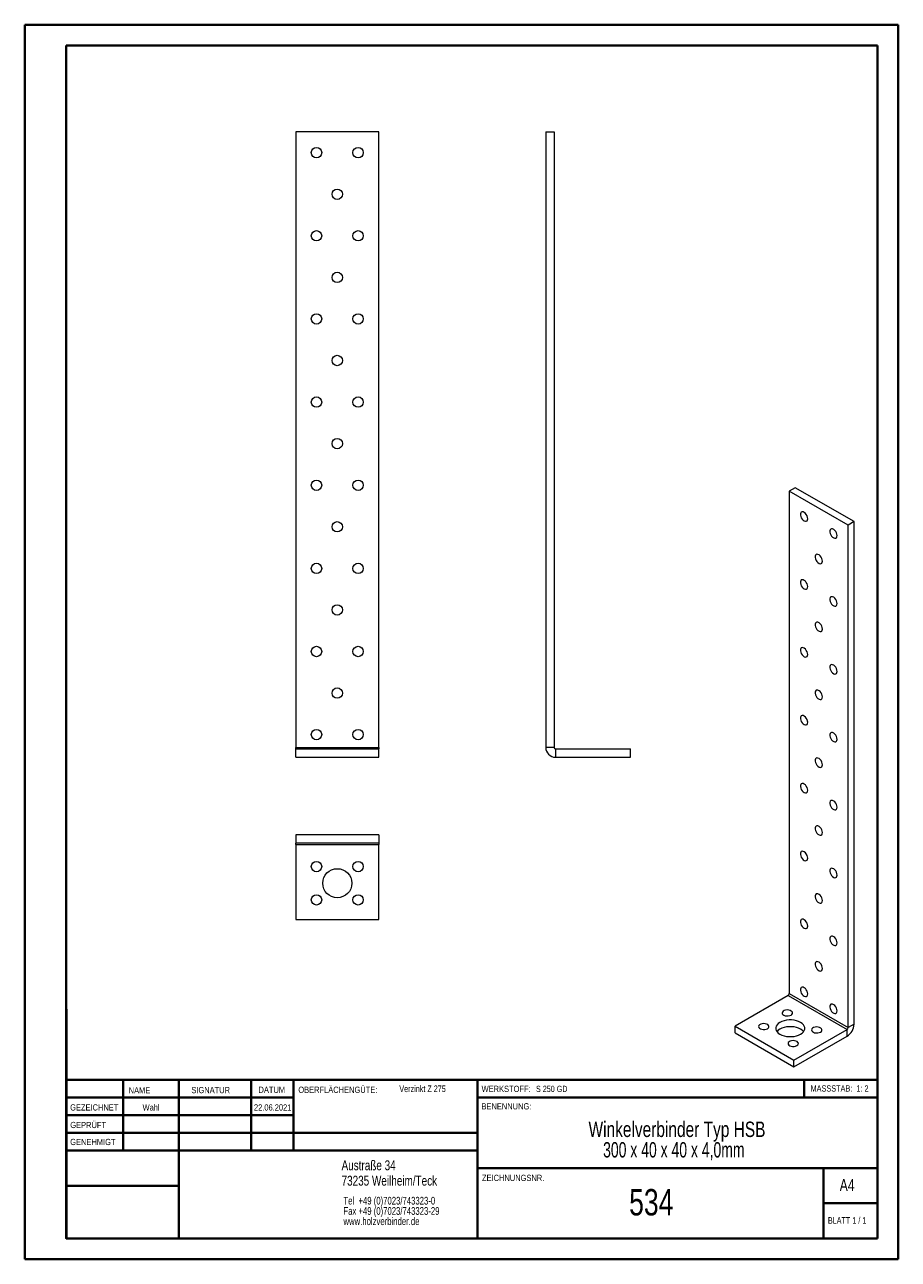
# Model space of a CAD drawing. Header units: millimetres. Extents: x 0 to 210, y 0 to 297.
import ezdxf

# ---------------------------------------------------------------- set-up
doc = ezdxf.new("R2010")
doc.units = ezdxf.units.MM
doc.styles.add('SLDTEXTSTYLE0', font='TXT', dxfattribs={"width": 0.75})
doc.styles.add('SLDTEXTSTYLE1', font='TXT', dxfattribs={"width": 0.681818})
doc.styles.add('SLDTEXTSTYLE2', font='TXT', dxfattribs={"width": 0.7})
doc.styles.add('SLDTEXTSTYLE3', font='TXT', dxfattribs={"width": 0.6875})
doc.styles.add('SLDTEXTSTYLE4', font='TXT', dxfattribs={"width": 0.678571})

# ---------------------------------------------------------------- blocks, each defined once
blk = doc.blocks.new('SW_NOTE_0')
at = {"color": 0, "linetype": 'Continuous', "lineweight": 0, "char_height": 1.8521, "attachment_point": 1, "style": 'SLDTEXTSTYLE0'}
for s, insert in [('Tel  +49 (0)7023/743323-0', (0, 2.39)), ('Fax +49 (0)7023/743323-29', (0, -0.08)), ('www.holzverbinder.de', (0, -2.55))]:
    blk.add_mtext(s, dxfattribs=dict(at, insert=insert))
blk = doc.blocks.new('SW_NOTE_1')
at = {"color": 0, "linetype": 'Continuous', "lineweight": 0, "char_height": 3.7042, "attachment_point": 2}
for s, insert, style in [('Winkelverbinder Typ HSB', (28.82, 4.77), 'SLDTEXTSTYLE0'), ('300 x 40 x 40 x 4,0mm', (28.06, -0.16), 'SLDTEXTSTYLE4')]:
    blk.add_mtext(s, dxfattribs=dict(at, insert=insert, style=style))

msp = doc.modelspace()

# ---------------------------------------------------------------- linework, layer by layer
at = {"color": 7, "linetype": 'Continuous', "lineweight": 40}
for p, q in [((0.08, 0.21), (0.08, 297.21)), ((0.08, 297.21), (210.08, 297.21)), ((210.08, 0.21), (210.08, 297.21)), ((210.08, 292.21), (210.08, 297.21)), ((10.08, 292.21), (205.08, 292.21)), ((10.08, 5.21), (10.08, 292.21)), ((205.08, 5.21), (205.08, 292.21)), ((10.11, 60.37), (10.11, 5.12)), ((205.08, 43.37), (10.11, 43.37)), ((23.71, 43.37), (23.71, 26.37)), ((37.1, 43.37), (37.1, 5.12)), ((54.51, 43.37), (54.51, 26.37)), ((64.71, 26.37), (64.71, 43.37)), ((108.91, 43.37), (108.91, 5.12)), ((187.47, 39.12), (187.47, 43.37)), ((64.71, 39.1), (10.11, 39.1)), ((205.08, 39.12), (108.91, 39.12)), ((64.71, 34.87), (10.11, 34.87)), ((108.91, 30.62), (10.11, 30.62)), ((108.91, 26.37), (10.11, 26.37)), ((108.91, 22.12), (205.08, 22.12)), ((192.08, 5.21), (192.08, 22.21)), ((37.1, 17.87), (10.11, 17.87)), ((10.11, 13.71), (10.08, 13.71)), ((205.08, 13.71), (192.08, 13.71)), ((10.11, 9.46), (10.08, 9.46)), ((10.08, 5.21), (205.08, 5.21)), ((205.08, 5.21), (180.99, 5.21)), ((0.08, 0.21), (210.08, 0.21))]:
    msp.add_line(p, q, dxfattribs=at)
at = {"color": 7, "linetype": 'Continuous', "lineweight": 15}
for p, q in [((65.22, 271.43), (65.22, 123.37)), ((85.22, 271.43), (65.22, 271.43)), ((85.22, 123.37), (85.22, 271.43)), ((125.32, 271.43), (127.32, 271.43)), ((125.32, 271.43), (125.32, 123.37)), ((127.32, 271.43), (127.32, 123.37)), ((185.29, 185.83), (183.88, 185.01)), ((198.02, 176.85), (183.88, 185.01)), ((183.88, 185.01), (183.88, 64.12)), ((199.44, 177.67), (185.29, 185.83)), ((199.44, 177.67), (198.02, 176.85)), ((198.02, 55.96), (198.02, 176.85)), ((199.44, 56.77), (199.44, 177.67)), ((65.22, 123.37), (85.22, 123.37)), ((65.22, 123), (65.22, 123.37)), ((65.22, 123), (85.22, 123)), ((65.22, 121), (65.22, 123)), ((85.22, 123.37), (85.22, 123)), ((85.22, 121), (85.22, 123)), ((127.32, 123.37), (125.32, 123.37)), ((127.69, 123), (127.69, 121)), ((127.69, 123), (145.74, 123)), ((145.74, 121), (145.74, 123)), ((65.22, 121), (85.22, 121)), ((127.69, 121), (145.74, 121)), ((65.22, 102.35), (65.22, 100.35)), ((85.22, 102.35), (65.22, 102.35)), ((85.22, 102.35), (85.22, 100.35)), ((85.22, 100.35), (65.22, 100.35)), ((65.22, 99.99), (65.22, 100.35)), ((65.22, 99.99), (85.22, 99.99)), ((65.22, 99.99), (65.22, 81.93)), ((85.22, 100.35), (85.22, 99.99)), ((85.22, 81.93), (85.22, 99.99)), ((65.22, 81.93), (85.22, 81.93)), ((183.62, 63.67), (170.85, 56.3)), ((183.62, 63.67), (197.76, 55.51)), ((183.88, 64.12), (198.02, 55.96)), ((199.44, 56.77), (198.02, 55.96)), ((170.85, 54.67), (170.85, 56.3)), ((170.85, 56.3), (184.99, 48.14)), ((170.85, 54.67), (184.99, 46.5)), ((184.99, 48.14), (197.76, 55.51)), ((184.99, 46.5), (197.76, 53.87)), ((197.76, 53.87), (197.76, 55.51)), ((184.99, 46.5), (184.99, 48.14))]:
    msp.add_line(p, q, dxfattribs=at)
at = {"color": 7, "linetype": 'Continuous', "lineweight": 0}
for p, q in [((64.71, 39.12), (10.11, 39.12)), ((23.71, 5.21), (23.71, 5.12)), ((54.51, 5.21), (54.51, 5.12))]:
    msp.add_line(p, q, dxfattribs=at)
at = {"color": 7, "linetype": 'Continuous', "lineweight": 15, "flags": 128}
for points in [[(188.3, 178.38), (188.26, 178.7), (188.14, 179.04), (187.97, 179.37), (187.74, 179.65), (187.48, 179.87), (187.22, 180), (186.97, 180.03), (186.77, 179.96), (186.62, 179.79), (186.54, 179.55), (186.54, 179.24), (186.62, 178.91), (186.77, 178.57), (186.97, 178.26), (187.22, 178.01), (187.48, 177.83), (187.74, 177.75), (187.97, 177.77), (188.14, 177.89), (188.26, 178.1), (188.3, 178.38)], [(195.37, 174.3), (195.33, 174.62), (195.22, 174.96), (195.04, 175.29), (194.81, 175.57), (194.55, 175.79), (194.29, 175.92), (194.04, 175.95), (193.84, 175.88), (193.69, 175.71), (193.61, 175.46), (193.61, 175.16), (193.69, 174.82), (193.84, 174.49), (194.04, 174.18), (194.29, 173.93), (194.55, 173.75), (194.81, 173.67), (195.04, 173.69), (195.22, 173.81), (195.33, 174.02), (195.37, 174.3)], [(191.83, 168.17), (191.79, 168.5), (191.68, 168.84), (191.5, 169.16), (191.27, 169.45), (191.02, 169.66), (190.75, 169.79), (190.51, 169.82), (190.3, 169.75), (190.15, 169.59), (190.08, 169.34), (190.08, 169.04), (190.15, 168.7), (190.3, 168.36), (190.51, 168.05), (190.75, 167.8), (191.02, 167.63), (191.27, 167.55), (191.5, 167.57), (191.68, 167.69), (191.79, 167.89), (191.83, 168.17)], [(188.3, 162.05), (188.26, 162.37), (188.14, 162.71), (187.97, 163.04), (187.74, 163.32), (187.48, 163.54), (187.22, 163.67), (186.97, 163.7), (186.77, 163.63), (186.62, 163.46), (186.54, 163.22), (186.54, 162.91), (186.62, 162.58), (186.77, 162.24), (186.97, 161.93), (187.22, 161.68), (187.48, 161.5), (187.74, 161.42), (187.97, 161.44), (188.14, 161.56), (188.26, 161.77), (188.3, 162.05)], [(195.37, 157.97), (195.33, 158.29), (195.22, 158.63), (195.04, 158.96), (194.81, 159.24), (194.55, 159.46), (194.29, 159.59), (194.04, 159.62), (193.84, 159.55), (193.69, 159.38), (193.61, 159.13), (193.61, 158.83), (193.69, 158.49), (193.84, 158.16), (194.04, 157.85), (194.29, 157.6), (194.55, 157.42), (194.81, 157.34), (195.04, 157.36), (195.22, 157.48), (195.33, 157.69), (195.37, 157.97)], [(191.83, 151.84), (191.79, 152.17), (191.68, 152.51), (191.5, 152.83), (191.27, 153.12), (191.02, 153.33), (190.75, 153.46), (190.51, 153.49), (190.3, 153.42), (190.15, 153.25), (190.08, 153.01), (190.08, 152.7), (190.15, 152.37), (190.3, 152.03), (190.51, 151.72), (190.75, 151.47), (191.02, 151.3), (191.27, 151.22), (191.5, 151.24), (191.68, 151.36), (191.79, 151.56), (191.83, 151.84)], [(188.3, 145.72), (188.26, 146.04), (188.14, 146.38), (187.97, 146.71), (187.74, 146.99), (187.48, 147.21), (187.22, 147.34), (186.97, 147.37), (186.77, 147.3), (186.62, 147.13), (186.54, 146.88), (186.54, 146.58), (186.62, 146.24), (186.77, 145.91), (186.97, 145.6), (187.22, 145.35), (187.48, 145.17), (187.74, 145.09), (187.97, 145.11), (188.14, 145.23), (188.26, 145.44), (188.3, 145.72)], [(195.37, 141.64), (195.33, 141.96), (195.22, 142.3), (195.04, 142.63), (194.81, 142.91), (194.55, 143.13), (194.29, 143.25), (194.04, 143.28), (193.84, 143.21), (193.69, 143.05), (193.61, 142.8), (193.61, 142.5), (193.69, 142.16), (193.84, 141.83), (194.04, 141.52), (194.29, 141.26), (194.55, 141.09), (194.81, 141.01), (195.04, 141.03), (195.22, 141.15), (195.33, 141.36), (195.37, 141.64)], [(191.83, 135.51), (191.79, 135.83), (191.68, 136.17), (191.5, 136.5), (191.27, 136.79), (191.02, 137), (190.75, 137.13), (190.51, 137.16), (190.3, 137.09), (190.15, 136.92), (190.08, 136.68), (190.08, 136.37), (190.15, 136.04), (190.3, 135.7), (190.51, 135.39), (190.75, 135.14), (191.02, 134.97), (191.27, 134.88), (191.5, 134.91), (191.68, 135.02), (191.79, 135.23), (191.83, 135.51)], [(188.3, 129.39), (188.26, 129.71), (188.14, 130.05), (187.97, 130.38), (187.74, 130.66), (187.48, 130.88), (187.22, 131.01), (186.97, 131.04), (186.77, 130.97), (186.62, 130.8), (186.54, 130.55), (186.54, 130.25), (186.62, 129.91), (186.77, 129.58), (186.97, 129.27), (187.22, 129.02), (187.48, 128.84), (187.74, 128.76), (187.97, 128.78), (188.14, 128.9), (188.26, 129.11), (188.3, 129.39)], [(195.37, 125.3), (195.33, 125.63), (195.22, 125.97), (195.04, 126.29), (194.81, 126.58), (194.55, 126.79), (194.29, 126.92), (194.04, 126.95), (193.84, 126.88), (193.69, 126.72), (193.61, 126.47), (193.61, 126.17), (193.69, 125.83), (193.84, 125.49), (194.04, 125.19), (194.29, 124.93), (194.55, 124.76), (194.81, 124.68), (195.04, 124.7), (195.22, 124.82), (195.33, 125.03), (195.37, 125.3)], [(191.83, 119.18), (191.79, 119.5), (191.68, 119.84), (191.5, 120.17), (191.27, 120.45), (191.02, 120.67), (190.75, 120.8), (190.51, 120.83), (190.3, 120.76), (190.15, 120.59), (190.08, 120.35), (190.08, 120.04), (190.15, 119.71), (190.3, 119.37), (190.51, 119.06), (190.75, 118.81), (191.02, 118.63), (191.27, 118.55), (191.5, 118.57), (191.68, 118.69), (191.79, 118.9), (191.83, 119.18)], [(188.3, 113.06), (188.26, 113.38), (188.14, 113.72), (187.97, 114.05), (187.74, 114.33), (187.48, 114.55), (187.22, 114.67), (186.97, 114.71), (186.77, 114.63), (186.62, 114.47), (186.54, 114.22), (186.54, 113.92), (186.62, 113.58), (186.77, 113.25), (186.97, 112.94), (187.22, 112.68), (187.48, 112.51), (187.74, 112.43), (187.97, 112.45), (188.14, 112.57), (188.26, 112.78), (188.3, 113.06)], [(195.37, 108.97), (195.33, 109.3), (195.22, 109.64), (195.04, 109.96), (194.81, 110.25), (194.55, 110.46), (194.29, 110.59), (194.04, 110.62), (193.84, 110.55), (193.69, 110.39), (193.61, 110.14), (193.61, 109.84), (193.69, 109.5), (193.84, 109.16), (194.04, 108.86), (194.29, 108.6), (194.55, 108.43), (194.81, 108.35), (195.04, 108.37), (195.22, 108.49), (195.33, 108.7), (195.37, 108.97)], [(191.83, 102.85), (191.79, 103.17), (191.68, 103.51), (191.5, 103.84), (191.27, 104.12), (191.02, 104.34), (190.75, 104.47), (190.51, 104.5), (190.3, 104.43), (190.15, 104.26), (190.08, 104.02), (190.08, 103.71), (190.15, 103.38), (190.3, 103.04), (190.51, 102.73), (190.75, 102.48), (191.02, 102.3), (191.27, 102.22), (191.5, 102.24), (191.68, 102.36), (191.79, 102.57), (191.83, 102.85)], [(188.3, 96.73), (188.26, 97.05), (188.14, 97.39), (187.97, 97.72), (187.74, 98), (187.48, 98.22), (187.22, 98.34), (186.97, 98.37), (186.77, 98.3), (186.62, 98.14), (186.54, 97.89), (186.54, 97.59), (186.62, 97.25), (186.77, 96.92), (186.97, 96.61), (187.22, 96.35), (187.48, 96.18), (187.74, 96.1), (187.97, 96.12), (188.14, 96.24), (188.26, 96.45), (188.3, 96.73)], [(195.37, 92.64), (195.33, 92.97), (195.22, 93.31), (195.04, 93.63), (194.81, 93.92), (194.55, 94.13), (194.29, 94.26), (194.04, 94.29), (193.84, 94.22), (193.69, 94.06), (193.61, 93.81), (193.61, 93.51), (193.69, 93.17), (193.84, 92.83), (194.04, 92.52), (194.29, 92.27), (194.55, 92.1), (194.81, 92.02), (195.04, 92.04), (195.22, 92.16), (195.33, 92.37), (195.37, 92.64)], [(191.83, 86.52), (191.79, 86.84), (191.68, 87.18), (191.5, 87.51), (191.27, 87.79), (191.02, 88.01), (190.75, 88.14), (190.51, 88.17), (190.3, 88.1), (190.15, 87.93), (190.08, 87.69), (190.08, 87.38), (190.15, 87.05), (190.3, 86.71), (190.51, 86.4), (190.75, 86.15), (191.02, 85.97), (191.27, 85.89), (191.5, 85.91), (191.68, 86.03), (191.79, 86.24), (191.83, 86.52)], [(188.3, 80.39), (188.26, 80.72), (188.14, 81.06), (187.97, 81.38), (187.74, 81.67), (187.48, 81.88), (187.22, 82.01), (186.97, 82.04), (186.77, 81.97), (186.62, 81.81), (186.54, 81.56), (186.54, 81.26), (186.62, 80.92), (186.77, 80.58), (186.97, 80.28), (187.22, 80.02), (187.48, 79.85), (187.74, 79.77), (187.97, 79.79), (188.14, 79.91), (188.26, 80.12), (188.3, 80.39)], [(195.37, 76.31), (195.33, 76.64), (195.22, 76.98), (195.04, 77.3), (194.81, 77.59), (194.55, 77.8), (194.29, 77.93), (194.04, 77.96), (193.84, 77.89), (193.69, 77.73), (193.61, 77.48), (193.61, 77.18), (193.69, 76.84), (193.84, 76.5), (194.04, 76.19), (194.29, 75.94), (194.55, 75.77), (194.81, 75.69), (195.04, 75.71), (195.22, 75.83), (195.33, 76.03), (195.37, 76.31)], [(191.83, 70.19), (191.79, 70.51), (191.68, 70.85), (191.5, 71.18), (191.27, 71.46), (191.02, 71.68), (190.75, 71.81), (190.51, 71.84), (190.3, 71.77), (190.15, 71.6), (190.08, 71.35), (190.08, 71.05), (190.15, 70.72), (190.3, 70.38), (190.51, 70.07), (190.75, 69.82), (191.02, 69.64), (191.27, 69.56), (191.5, 69.58), (191.68, 69.7), (191.79, 69.91), (191.83, 70.19)], [(188.3, 64.06), (188.26, 64.39), (188.14, 64.73), (187.97, 65.05), (187.74, 65.34), (187.48, 65.55), (187.22, 65.68), (186.97, 65.71), (186.77, 65.64), (186.62, 65.48), (186.54, 65.23), (186.54, 64.93), (186.62, 64.59), (186.77, 64.25), (186.97, 63.95), (187.22, 63.69), (187.48, 63.52), (187.74, 63.44), (187.97, 63.46), (188.14, 63.58), (188.26, 63.79), (188.3, 64.06)], [(184.29, 58.95), (184.51, 59.13), (184.63, 59.33), (184.65, 59.55), (184.55, 59.75), (184.35, 59.94), (184.07, 60.08), (183.73, 60.16), (183.36, 60.19), (182.99, 60.15), (182.66, 60.05), (182.4, 59.89), (182.22, 59.7), (182.15, 59.49), (182.2, 59.28), (182.35, 59.08), (182.59, 58.92), (182.9, 58.8), (183.26, 58.75), (183.64, 58.76), (183.99, 58.83), (184.29, 58.95)], [(195.37, 59.98), (195.33, 60.31), (195.22, 60.65), (195.04, 60.97), (194.81, 61.26), (194.55, 61.47), (194.29, 61.6), (194.04, 61.63), (193.84, 61.56), (193.69, 61.39), (193.61, 61.15), (193.61, 60.84), (193.69, 60.51), (193.84, 60.17), (194.04, 59.86), (194.29, 59.61), (194.55, 59.44), (194.81, 59.36), (195.04, 59.38), (195.22, 59.5), (195.33, 59.7), (195.37, 59.98)], [(178.63, 55.69), (178.85, 55.86), (178.97, 56.06), (178.99, 56.28), (178.89, 56.49), (178.69, 56.67), (178.41, 56.81), (178.07, 56.9), (177.7, 56.92), (177.33, 56.88), (177, 56.78), (176.74, 56.63), (176.57, 56.44), (176.5, 56.23), (176.54, 56.01), (176.69, 55.81), (176.93, 55.65), (177.25, 55.54), (177.61, 55.48), (177.98, 55.49), (178.33, 55.56), (178.63, 55.69)], [(186.59, 54.36), (186.98, 54.63), (187.28, 54.94), (187.49, 55.27), (187.6, 55.61), (187.6, 55.97), (187.49, 56.31), (187.28, 56.64), (186.98, 56.95), (186.59, 57.22), (186.12, 57.45), (185.59, 57.62), (185.02, 57.74), (184.42, 57.8), (183.81, 57.8), (183.2, 57.74), (182.63, 57.62), (182.1, 57.45), (181.64, 57.22), (181.24, 56.95), (180.94, 56.64), (180.73, 56.31), (180.62, 55.97), (180.62, 55.61), (180.73, 55.27), (180.94, 54.94), (181.24, 54.63), (181.64, 54.36), (182.1, 54.14), (182.63, 53.96), (183.2, 53.84), (183.81, 53.78), (184.42, 53.78), (185.02, 53.84), (185.59, 53.96), (186.12, 54.14), (186.59, 54.36)], [(187.31, 54.97), (187.28, 55.01), (186.98, 55.32), (186.59, 55.59), (186.12, 55.81), (185.59, 55.99), (185.02, 56.11), (184.42, 56.17), (183.81, 56.17), (183.2, 56.11), (182.63, 55.99), (182.1, 55.81), (181.64, 55.59), (181.24, 55.32), (180.94, 55.01), (180.91, 54.97)], [(191.36, 54.87), (191.58, 55.05), (191.7, 55.25), (191.72, 55.46), (191.62, 55.67), (191.42, 55.85), (191.14, 55.99), (190.8, 56.08), (190.43, 56.1), (190.06, 56.06), (189.73, 55.96), (189.47, 55.81), (189.29, 55.62), (189.23, 55.41), (189.27, 55.2), (189.42, 55), (189.66, 54.84), (189.97, 54.72), (190.33, 54.67), (190.71, 54.67), (191.06, 54.74), (191.36, 54.87)], [(185.7, 51.61), (185.92, 51.78), (186.05, 51.98), (186.06, 52.2), (185.96, 52.41), (185.77, 52.59), (185.48, 52.73), (185.14, 52.81), (184.77, 52.84), (184.4, 52.8), (184.08, 52.7), (183.81, 52.55), (183.64, 52.36), (183.57, 52.14), (183.61, 51.93), (183.76, 51.73), (184, 51.57), (184.32, 51.46), (184.68, 51.4), (185.05, 51.41), (185.4, 51.48), (185.7, 51.61)]]:
    msp.add_lwpolyline(points, dxfattribs=at)
at = {"color": 7, "linetype": 'Continuous', "lineweight": 15}
for centre, radius in [((70.22, 266.43), 1.25), ((80.22, 266.43), 1.25), ((75.22, 256.43), 1.25), ((70.22, 246.43), 1.25), ((80.22, 246.43), 1.25), ((75.22, 236.43), 1.25), ((70.22, 226.43), 1.25), ((80.22, 226.43), 1.25), ((75.22, 216.43), 1.25), ((70.22, 206.43), 1.25), ((80.22, 206.43), 1.25), ((75.22, 196.43), 1.25), ((70.22, 186.43), 1.25), ((80.22, 186.43), 1.25), ((75.22, 176.43), 1.25), ((70.22, 166.43), 1.25), ((80.22, 166.43), 1.25), ((75.22, 156.43), 1.25), ((70.22, 146.43), 1.25), ((80.22, 146.43), 1.25), ((75.22, 136.43), 1.25), ((70.22, 126.43), 1.25), ((80.22, 126.43), 1.25), ((70.22, 94.68), 1.25), ((80.22, 94.68), 1.25), ((75.22, 90.68), 3.5), ((70.22, 86.68), 1.25), ((80.22, 86.68), 1.25)]:
    msp.add_circle(centre, radius, dxfattribs=at)
for centre, radius, start, end in [((127.69, 123.37), 2.37, 180, 270), ((127.69, 123.37), 0.368, 180, 270), ((183.31, 64.15), 0.566, 302.6055, 357.3945), ((195.8, 56.94), 3.64, 302.6055, 357.3945), ((197.46, 55.98), 0.566, 302.6055, 357.3945)]:
    msp.add_arc(centre, radius, start, end, dxfattribs=at)

# ---------------------------------------------------------------- block references
at = {"color": 7, "linetype": 'Continuous', "lineweight": 0}
for name, p in [('SW_NOTE_1', (128.06, 28.57)), ('SW_NOTE_0', (76.7, 12.85))]:
    msp.add_blockref(name, p, dxfattribs=at)

# ---------------------------------------------------------------- texts
for s, insert, char_height, attachment_point, style in [('NAME', (25.07, 41.62), 1.5, 1, 'SLDTEXTSTYLE0'), ('SIGNATUR', (40.14, 41.68), 1.5, 1, 'SLDTEXTSTYLE0'), ('DATUM', (56.28, 41.74), 1.5, 1, 'SLDTEXTSTYLE0'), ('OBERFLÄCHENGÜTE:', (65.86, 41.74), 1.5, 1, 'SLDTEXTSTYLE0'), ('Verzinkt Z 275', (90.14, 42.03), 1.5875, 1, 'SLDTEXTSTYLE0'), ('WERKSTOFF:', (109.91, 41.96), 1.5, 1, 'SLDTEXTSTYLE0'), ('S 250 GD', (122.99, 41.96), 1.5, 1, 'SLDTEXTSTYLE3'), ('MASSSTAB:  1: 2', (188.99, 42.07), 1.5, 1, 'SLDTEXTSTYLE2'), ('GEZEICHNET', (11, 37.51), 1.5, 1, 'SLDTEXTSTYLE0'), ('Wahl', (30.46, 37.5), 1.499, 2, 'SLDTEXTSTYLE0'), ('22.06.2021', (59.69, 37.5), 1.499, 2, 'SLDTEXTSTYLE0'), ('BENENNUNG:', (109.88, 37.77), 1.5, 1, 'SLDTEXTSTYLE0'), ('GEPRÜFT', (11.03, 33.28), 1.5, 1, 'SLDTEXTSTYLE0'), ('GENEHMIGT', (11.02, 29.19), 1.5, 1, 'SLDTEXTSTYLE0'), ('Austraße 34', (76.25, 24.02), 2.3813, 1, 'SLDTEXTSTYLE0'), ('73235 Weilheim/Teck', (76.25, 20.32), 2.3813, 1, 'SLDTEXTSTYLE0'), ('ZEICHNUNGSNR.', (110, 20.55), 1.5, 1, 'SLDTEXTSTYLE0'), ('A4', (196, 19.52), 2.91, 1, 'SLDTEXTSTYLE0'), ('534', (150.7, 17.12), 6.35, 2, 'SLDTEXTSTYLE0'), ('BLATT 1 / 1', (193.16, 10.36), 1.5875, 1, 'SLDTEXTSTYLE1')]:
    msp.add_mtext(s, dxfattribs=dict(at, insert=insert, char_height=char_height, attachment_point=attachment_point, style=style))

doc.saveas('drawing.dxf')
